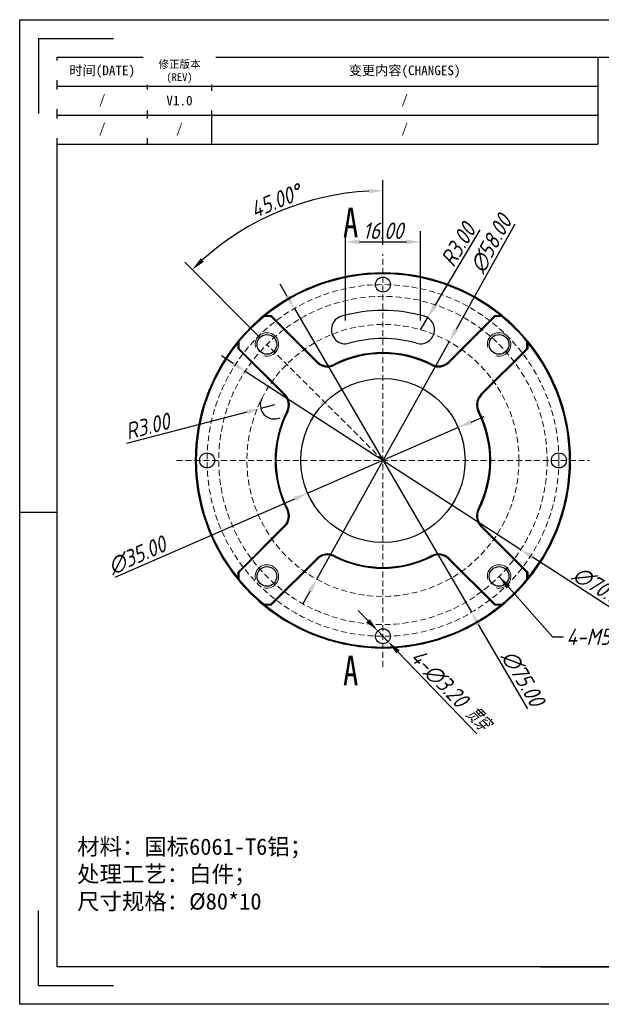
# Model space of a CAD drawing. Header units: inches. Extents: x 360 to 657, y -56 to 154.
# Tile 1 of 3: x 360 to 484, y -56 to 154. Entities that reach past the tile are written whole.
import ezdxf
from ezdxf.enums import TextEntityAlignment as Align

# ---------------------------------------------------------------- set-up
doc = ezdxf.new("R2010")
doc.units = ezdxf.units.IN
doc.linetypes.add('HIDDEN', pattern=[1.905, 1.27, -0.635])
doc.layers.add('尺寸', color=7, linetype='Continuous')
doc.styles.add('gb-s', font='gbeitc.shx', dxfattribs={"bigfont": 'gbcbig.shx'})
doc.styles.add('SLDTEXTSTYLE0', font='TXT', dxfattribs={"width": 0.75})
doc.styles.add('宋体', font='txt')
doc.dimstyles.new('gb', dxfattribs={"dimtxt": 3.5, "dimasz": 3, "dimexe": 2.25, "dimexo": 2, "dimtad": 1, "dimzin": 0, "dimdsep": 46, "dimtxsty": 'gb-s', "dimcen": 2.5, "dimazin": 0, "dimtfac": 1, "dimtmove": 0, "dimatfit": 3, "dimfxl": 1, "dimtzin": 0, "dimarcsym": 0})

# ---------------------------------------------------------------- blocks, each defined once
blk = doc.blocks.new('工程图外发客户模板')
at = {"lineweight": -3}
for p, q in [((1882.1, 1633.7), (2098.61, 1633.7)), ((1882.1, 1480.61), (1882.1, 1633.7)), ((1885.02, 1630.78), (1885.02, 1619.12)), ((1885.02, 1630.78), (1896.68, 1630.78)), ((1887.93, 1627.86), (2092.78, 1627.86)), ((1887.93, 1486.44), (1887.93, 1627.86)), ((1882.1, 1557.15), (1887.93, 1557.15)), ((1885.02, 1483.52), (1885.02, 1495.19)), ((2092.78, 1486.44), (1887.93, 1486.44)), ((1885.02, 1483.52), (1896.68, 1483.52)), ((2098.61, 1480.61), (1882.1, 1480.61))]:
    blk.add_line(p, q, dxfattribs=at)
at = {"layer": '尺寸'}
blk.add_line((1963.02, 1486.44), (1977.6, 1486.44), dxfattribs=at)
at = {"layer": '尺寸', "style": '宋体'}
for tag, p in [('BT', (2070.91, 1500.43)), ('ZTRY', (2000.04, 1496.43)), ('ZTRQ', (2018.04, 1496.43)), ('XH', (2070.91, 1496.43)), ('SHRY', (2000.04, 1492.43)), ('SHRQ', (2018.04, 1492.43)), ('BB', (2055.47, 1492.43)), ('BL', (2055.47, 1488.44))]:
    blk.add_attdef(tag, text='', height=2, dxfattribs=at).set_placement(p, align=Align.MIDDLE_CENTER)
blk = doc.blocks.new('*D24')
at = {"color": 0, "lineweight": -2}
for p, q in [((414.47, 71.67), (411.56, 70.92)), ((383.04, 63.54), (408.66, 70.17))]:
    blk.add_line(p, q, dxfattribs=at)
blk.add_arc((414.47, 71.67), 3, 150.4631, 293.9778, dxfattribs=at)
at = {"color": 0}
blk.add_solid([(408.78, 69.68), (408.53, 70.65), (411.56, 70.92)], dxfattribs=at)
at = {"layer": 'Defpoints', "color": 0}
for p in [(414.47, 71.67), (411.56, 70.92)]:
    blk.add_point(p, dxfattribs=at)
at = {"color": 0, "insert": (387.39, 67.12), "char_height": 3.5, "attachment_point": 5, "rotation": 14.5118, "style": 'gb-s'}
blk.add_mtext('R3.00', dxfattribs=at)
blk = doc.blocks.new('*D25')
at = {"color": 0, "lineweight": -2}
for p, q in [((434.43, 25.65), (432.34, 27.81)), ((436.51, 23.49), (438.73, 21.18)), ((457.64, 1.54), (440.81, 19.02))]:
    blk.add_line(p, q, dxfattribs=at)
at = {"color": 0}
for points in [[(434.06, 25.3), (434.79, 26), (436.51, 23.49)], [(441.17, 19.37), (440.45, 18.68), (438.73, 21.18)]]:
    blk.add_solid(points, dxfattribs=at)
at = {"layer": 'Defpoints', "color": 0}
for p in [(436.51, 23.49), (438.73, 21.18)]:
    blk.add_point(p, dxfattribs=at)
at = {"color": 0, "insert": (451.97, 10.85), "char_height": 3.5, "attachment_point": 5, "rotation": 313.9129, "style": 'gb-s'}
blk.add_mtext('4-∅3.20 贯穿', dxfattribs=at)
blk = doc.blocks.new('*D26')
at = {"color": 0, "lineweight": -2}
for p, q in [((417.22, 94.83), (415.71, 97.42)), ((418.74, 92.24), (456.5, 27.44)), ((468.48, 6.88), (458.01, 24.84))]:
    blk.add_line(p, q, dxfattribs=at)
at = {"color": 0}
for points in [[(416.79, 94.58), (417.66, 95.08), (418.74, 92.24)], [(458.44, 25.1), (457.57, 24.59), (456.5, 27.44)]]:
    blk.add_solid(points, dxfattribs=at)
at = {"layer": 'Defpoints', "color": 0}
for p in [(418.74, 92.24), (456.5, 27.44)]:
    blk.add_point(p, dxfattribs=at)
at = {"color": 0, "insert": (467.44, 13.37), "char_height": 3.5, "attachment_point": 5, "rotation": 300.2299, "style": 'gb-s'}
blk.add_mtext('∅75.00', dxfattribs=at)
blk = doc.blocks.new('*D27')
at = {"color": 0, "lineweight": -2}
for p, q in [((437.62, 105.84), (437.62, 119.61)), ((411.45, 86), (395.35, 102.1))]:
    blk.add_line(p, q, dxfattribs=at)
blk.add_arc((437.62, 59.84), 57.53, 92.9883, 132.0117, dxfattribs=at)
at = {"color": 0}
for points in [[(434.63, 116.79), (434.6, 117.78), (437.62, 117.36)], [(398.77, 102.94), (399.46, 102.22), (396.94, 100.51)]]:
    blk.add_solid(points, dxfattribs=at)
at = {"layer": 'Defpoints', "color": 0}
for p in [(422.73, 115.4), (437.62, 103.84), (412.87, 84.58), (437.62, 59.84), (437.62, 15.84)]:
    blk.add_point(p, dxfattribs=at)
at = {"color": 0, "insert": (414.69, 115.18), "char_height": 3.5, "attachment_point": 5, "rotation": 22.5, "style": 'gb-s'}
blk.add_mtext('45.00%%d', dxfattribs=at)
blk = doc.blocks.new('*D28')
at = {"color": 0, "lineweight": -2}
for p, q in [((456.41, 68.03), (459.16, 69.23)), ((453.66, 66.83), (421.57, 52.84)), ((380.5, 34.93), (418.82, 51.64))]:
    blk.add_line(p, q, dxfattribs=at)
at = {"color": 0}
for points in [[(456.21, 68.49), (456.61, 67.57), (453.66, 66.83)], [(419.02, 51.18), (418.62, 52.1), (421.57, 52.84)]]:
    blk.add_solid(points, dxfattribs=at)
at = {"layer": 'Defpoints', "color": 0}
for p in [(453.66, 66.83), (421.57, 52.84)]:
    blk.add_point(p, dxfattribs=at)
at = {"color": 0, "insert": (385.18, 39.56), "char_height": 3.5, "attachment_point": 5, "rotation": 23.5583, "style": 'gb-s'}
blk.add_mtext('∅35.00', dxfattribs=at)
blk = doc.blocks.new('*D29')
at = {"color": 0, "lineweight": -2}
for p, q in [((465.71, 110.21), (453.2, 87.78)), ((423.49, 34.51), (451.74, 85.16)), ((422.03, 31.89), (420.57, 29.27))]:
    blk.add_line(p, q, dxfattribs=at)
at = {"color": 0}
for points in [[(452.77, 88.03), (453.64, 87.54), (451.74, 85.16)], [(422.46, 31.65), (421.59, 32.13), (423.49, 34.51)]]:
    blk.add_solid(points, dxfattribs=at)
at = {"layer": 'Defpoints', "color": 0}
for p in [(451.74, 85.16), (423.49, 34.51)]:
    blk.add_point(p, dxfattribs=at)
at = {"color": 0, "insert": (460.65, 106.01), "char_height": 3.5, "attachment_point": 5, "rotation": 60.8479, "style": 'gb-s'}
blk.add_mtext('∅58.00', dxfattribs=at)
blk = doc.blocks.new('*D30')
at = {"color": 0, "lineweight": -2}
for p, q in [((458.28, 108.99), (448.68, 92.87)), ((445.62, 87.71), (447.15, 90.29))]:
    blk.add_line(p, q, dxfattribs=at)
at = {"color": 0}
blk.add_solid([(448.26, 93.12), (449.11, 92.61), (447.15, 90.29)], dxfattribs=at)
at = {"layer": 'Defpoints', "color": 0}
for p in [(447.15, 90.29), (445.62, 87.71)]:
    blk.add_point(p, dxfattribs=at)
at = {"color": 0, "insert": (453.63, 105.81), "char_height": 3.5, "attachment_point": 5, "rotation": 59.2339, "style": 'gb-s'}
blk.add_mtext('R3.00', dxfattribs=at)
blk = doc.blocks.new('*D31')
at = {"color": 0, "lineweight": -2}
for p, q in [((429.62, 89.71), (429.62, 108.7)), ((445.62, 89.71), (445.62, 108.7)), ((432.62, 106.45), (442.62, 106.45))]:
    blk.add_line(p, q, dxfattribs=at)
at = {"color": 0}
for points in [[(432.62, 106.95), (432.62, 105.95), (429.62, 106.45)], [(442.62, 105.95), (442.62, 106.95), (445.62, 106.45)]]:
    blk.add_solid(points, dxfattribs=at)
at = {"layer": 'Defpoints', "color": 0}
for p in [(445.62, 106.45), (429.62, 87.71), (445.62, 87.71)]:
    blk.add_point(p, dxfattribs=at)
at = {"color": 0, "insert": (437.62, 108.82), "char_height": 3.5, "attachment_point": 5, "style": 'gb-s'}
blk.add_mtext('16.00', dxfattribs=at)
blk = doc.blocks.new('*D32')
at = {"color": 0, "lineweight": -2}
for p, q in [((405.71, 80.48), (403.2, 82.11)), ((408.23, 78.85), (467, 40.82)), ((487.86, 27.32), (469.52, 39.19))]:
    blk.add_line(p, q, dxfattribs=at)
at = {"color": 0}
for points in [[(405.44, 80.06), (405.99, 80.9), (408.23, 78.85)], [(469.79, 39.61), (469.24, 38.77), (467, 40.82)]]:
    blk.add_solid(points, dxfattribs=at)
at = {"layer": 'Defpoints', "color": 0}
for p in [(408.23, 78.85), (467, 40.82)]:
    blk.add_point(p, dxfattribs=at)
at = {"color": 0, "insert": (484, 32.64), "char_height": 3.5, "attachment_point": 5, "rotation": 327.0875, "style": 'gb-s'}
blk.add_mtext('∅70.00', dxfattribs=at)

msp = doc.modelspace()

# ---------------------------------------------------------------- linework, layer by layer
at = {"color": 1, "linetype": 'HIDDEN', "lineweight": 18}
for p, q in [((437.615, 15.836), (437.615, 103.836)), ((437.615, 59.836), (412.867, 84.585)), ((393.615, 59.836), (481.615, 59.836))]:
    msp.add_line(p, q, dxfattribs=at)
at = {"color": 7, "linetype": 'Continuous', "lineweight": 25}
for p, q in [((412.204, 90.727), (413.796, 90.727)), ((413.713, 90.527), (412.276, 90.527)), ((413.796, 90.727), (413.713, 90.527)), ((423.517, 80.723), (413.713, 90.527)), ((413.796, 90.727), (423.658, 80.864)), ((451.573, 80.864), (461.435, 90.727)), ((461.518, 90.527), (451.714, 80.723)), ((461.435, 90.727), (463.027, 90.727)), ((461.435, 90.727), (461.518, 90.527)), ((462.955, 90.527), (461.518, 90.527)), ((406.725, 83.656), (406.725, 85.248)), ((406.925, 85.176), (406.925, 83.739)), ((468.306, 83.739), (468.306, 85.176)), ((468.506, 85.248), (468.506, 83.656)), ((406.925, 83.739), (406.725, 83.656)), ((416.587, 73.793), (406.725, 83.656)), ((406.925, 83.739), (416.728, 73.935)), ((458.502, 73.935), (468.306, 83.739)), ((468.506, 83.656), (458.644, 73.793)), ((468.506, 83.656), (468.306, 83.739)), ((423.658, 80.864), (423.517, 80.723)), ((427.145, 80.314), (427.236, 80.136)), ((448.086, 80.314), (447.995, 80.136)), ((451.573, 80.864), (451.714, 80.723)), ((416.728, 73.935), (416.587, 73.793)), ((458.644, 73.793), (458.502, 73.935)), ((417.315, 70.215), (417.137, 70.306)), ((458.094, 70.306), (457.916, 70.215)), ((417.315, 49.457), (417.137, 49.366)), ((458.094, 49.366), (457.916, 49.457)), ((406.725, 36.016), (416.587, 45.879)), ((416.728, 45.737), (406.925, 35.933)), ((416.728, 45.737), (416.587, 45.879)), ((458.644, 45.879), (458.502, 45.737)), ((468.306, 35.933), (458.502, 45.737)), ((458.644, 45.879), (468.506, 36.016)), ((413.713, 29.145), (423.517, 38.949)), ((423.658, 38.808), (413.796, 28.945)), ((423.517, 38.949), (423.658, 38.808)), ((427.236, 39.535), (427.145, 39.357)), ((447.995, 39.535), (448.086, 39.357)), ((451.714, 38.949), (451.573, 38.808)), ((461.435, 28.945), (451.573, 38.808)), ((451.714, 38.949), (461.518, 29.145)), ((406.925, 35.933), (406.725, 36.016)), ((406.725, 34.424), (406.725, 36.016)), ((406.925, 35.933), (406.925, 34.496)), ((468.506, 36.016), (468.306, 35.933)), ((468.306, 34.496), (468.306, 35.933)), ((468.506, 36.016), (468.506, 34.424)), ((413.796, 28.945), (412.204, 28.945)), ((412.276, 29.145), (413.713, 29.145)), ((413.713, 29.145), (413.796, 28.945)), ((461.518, 29.145), (461.435, 28.945)), ((463.027, 28.945), (461.435, 28.945)), ((461.518, 29.145), (462.955, 29.145))]:
    msp.add_line(p, q, dxfattribs=at)
for centre, radius in [((437.615, 97.336), 1.6), ((412.867, 84.585), 2.1), ((462.364, 84.585), 2.1), ((437.615, 59.836), 17.5), ((400.115, 59.836), 1.6), ((475.115, 59.836), 1.6), ((412.867, 35.087), 2.1), ((462.364, 35.087), 2.1), ((437.615, 22.336), 1.6)]:
    msp.add_circle(centre, radius, dxfattribs=at)
at = {"color": 1, "linetype": 'HIDDEN', "lineweight": 18}
for radius in [37.5, 35, 29]:
    msp.add_circle((437.615, 59.836), radius, dxfattribs=at)
at = {"color": 7, "linetype": 'Continuous', "lineweight": 25}
for centre, radius, start, end in [((437.615, 59.836), 40, 50.5583, 129.4417), ((437.615, 59.836), 39.8, 50.90961, 129.09039), ((437.615, 59.836), 40, 129.4417, 140.5583), ((437.615, 59.836), 39.8, 129.54479, 140.45521), ((429.615, 87.711), 3, 106.01339, 286.01339), ((437.615, 59.836), 32, 73.98661, 106.01339), ((445.615, 87.711), 3, 253.98661, 73.98661), ((437.615, 59.836), 39.8, 39.54479, 50.45521), ((437.615, 59.836), 40, 39.4417, 50.5583), ((437.615, 59.836), 40, 140.5583, 219.4417), ((437.615, 59.836), 39.8, 140.90961, 219.09039), ((437.615, 59.836), 26, 73.98661, 106.01339), ((437.615, 59.836), 40, 320.5583, 39.4417), ((437.615, 59.836), 39.8, 320.90961, 39.09039), ((437.615, 59.836), 23, 62.92021, 117.07979), ((437.615, 59.836), 22.8, 62.92021, 117.07979), ((425.779, 82.986), 3.2, 225, 297.07979), ((425.779, 82.986), 3, 225, 297.07979), ((449.451, 82.986), 3.2, 242.92021, 315), ((449.451, 82.986), 3, 242.92021, 315), ((414.466, 71.672), 3, 332.92021, 45), ((414.466, 71.672), 3.2, 332.92021, 45), ((460.765, 71.672), 3.2, 135, 207.07979), ((460.765, 71.672), 3, 135, 207.07979), ((437.615, 59.836), 23, 152.92021, 207.07979), ((437.615, 59.836), 22.8, 152.92021, 207.07979), ((437.615, 59.836), 22.8, 332.92021, 27.07979), ((437.615, 59.836), 23, 332.92021, 27.07979), ((414.466, 48), 3, 315, 27.07979), ((414.466, 48), 3.2, 315, 27.07979), ((460.765, 48), 3.2, 152.92021, 225), ((460.765, 48), 3, 152.92021, 225), ((425.779, 36.686), 3.2, 62.92021, 135), ((425.779, 36.686), 3, 62.92021, 135), ((437.615, 59.836), 23, 242.92021, 297.07979), ((437.615, 59.836), 22.8, 242.92021, 297.07979), ((449.451, 36.686), 3.2, 45, 117.07979), ((449.451, 36.686), 3, 45, 117.07979), ((437.615, 59.836), 40, 219.4417, 230.5583), ((437.615, 59.836), 39.8, 219.54479, 230.45521), ((437.615, 59.836), 39.8, 309.54479, 320.45521), ((437.615, 59.836), 40, 309.4417, 320.5583), ((437.615, 59.836), 40, 230.5583, 309.4417), ((437.615, 59.836), 39.8, 230.90961, 309.09039)]:
    msp.add_arc(centre, radius, start, end, dxfattribs=at)
at = {"color": 7, "linetype": 'Continuous', "lineweight": 18}
for centre in [(412.867, 84.585), (462.364, 84.585), (412.867, 35.087), (462.364, 35.087)]:
    msp.add_arc(centre, 2.5, 255, 195, dxfattribs=at)
at = {"color": 7, "linetype": 'Continuous', "lineweight": 25}
for points in [[(412.276, 90.527), (412.252, 90.593), (412.228, 90.66), (412.204, 90.727)], [(463.027, 90.727), (463.003, 90.66), (462.979, 90.593), (462.955, 90.527)], [(406.925, 85.176), (406.858, 85.2), (406.791, 85.224), (406.725, 85.248)], [(468.506, 85.248), (468.44, 85.224), (468.373, 85.2), (468.306, 85.176)], [(406.925, 34.496), (406.858, 34.472), (406.791, 34.448), (406.725, 34.424)], [(468.506, 34.424), (468.44, 34.448), (468.373, 34.472), (468.306, 34.496)], [(412.276, 29.145), (412.252, 29.078), (412.228, 29.012), (412.204, 28.945)], [(463.027, 28.945), (463.003, 29.012), (462.979, 29.078), (462.955, 29.145)]]:
    msp.add_open_spline(points, degree=3, dxfattribs=at)
at = {"layer": '尺寸'}
for p, q in [((387.381, 145.838), (387.381, 127.319)), ((401.099, 145.838), (401.099, 127.319)), ((483.404, 145.838), (483.404, 127.319)), ((368.176, 139.665), (483.404, 139.665)), ((368.176, 133.492), (483.404, 133.492)), ((368.176, 127.319), (483.404, 127.319))]:
    msp.add_line(p, q, dxfattribs=at)

# ---------------------------------------------------------------- block references
at = {"layer": '尺寸', "xscale": 1.371755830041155, "yscale": 1.371755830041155, "zscale": 1.371755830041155}
msp.add_blockref('工程图外发客户模板', (-2221.605, -2087.195), dxfattribs=at)

# ---------------------------------------------------------------- texts
at = {"color": 1, "linetype": 'Continuous', "char_height": 6.35, "attachment_point": 1, "style": 'SLDTEXTSTYLE0'}
for insert in [(429.112, 113.775), (429.112, 18.22)]:
    msp.add_mtext('{\\fSimSun|b0|i0|c0|p2;A}', dxfattribs=dict(at, insert=insert))
at = {"insert": (476.719, 23.981), "char_height": 3.5, "attachment_point": 1, "style": 'gb-s'}
msp.add_mtext('4-M5 贯穿', dxfattribs=at)
at = {"insert": (372.423, -20.788), "char_height": 3.5, "attachment_point": 1, "style": 'gb-s'}
msp.add_mtext_dynamic_manual_height_columns('{\\fSimSun|b0|i0|c134|p2;材料：国标6061-T6铝；\\P处理工艺：白件；\\P\\pxsm1,ql;尺寸规格：%%C80*10}', width=93.37088, gutter_width=17.5, heights=[-17.552], dxfattribs=at)
at = {"layer": '尺寸', "attachment_point": 5, "style": '宋体'}
for s, insert, char_height, width in [('变更内容(CHANGES)', (442.251, 142.751), 2.05763, 82.30535), ('/', (442.251, 136.579), 2.058, 82.30535), ('/', (394.24, 130.406), 2.058, 13.71756), ('/', (442.251, 130.406), 2.058, 82.30535)]:
    msp.add_mtext(s, dxfattribs=dict(at, insert=insert, char_height=char_height, width=width))

# ---------------------------------------------------------------- dimensions: what is measured, and where the dimension line sits
dim = msp.add_angular_dim_2l(base=(422.726, 115.403), line1=((437.615, 15.836), (437.615, 103.836)), line2=((437.615, 59.836), (412.867, 84.585)), dimstyle='gb')
dim.commit()
dim.dimension.update_dxf_attribs({"geometry": '*D27', "text_midpoint": (414.692, 115.178)})
for p1, p2, picture, middle in [((423.489, 34.509), (451.742, 85.162), '*D29', (462.727, 104.857)), ((418.735, 92.236), (456.496, 27.435), '*D26', (465.389, 12.173)), ((408.233, 78.853), (466.998, 40.818), '*D32', (482.714, 30.646)), ((453.657, 66.83), (421.574, 52.841), '*D28', (386.124, 37.385))]:
    dim = msp.add_diameter_dim_2p(p1=p1, p2=p2, dimstyle='gb')
    dim.commit()
    dim.dimension.update_dxf_attribs({"geometry": picture, "text_midpoint": middle, "dimtype": 163})
for center, mpoint, picture, middle in [((445.615, 87.711), (447.15, 90.288), '*D30', (455.67, 104.6)), ((414.466, 71.672), (411.561, 70.92), '*D24', (387.985, 64.818))]:
    dim = msp.add_radius_dim(center=center, mpoint=mpoint, dimstyle='gb')
    dim.commit()
    dim.dimension.update_dxf_attribs({"geometry": picture, "text_midpoint": middle, "dimtype": 164})
dim = msp.add_aligned_dim(p1=(429.615, 87.711), p2=(445.615, 87.711), distance=18.736, dimstyle='gb')
dim.commit()
dim.dimension.update_dxf_attribs({"geometry": '*D31', "text_midpoint": (437.615, 108.822)})
dim = msp.add_diameter_dim_2p(p1=(436.506, 23.489), p2=(438.725, 21.183), text='4-<> 贯穿', dimstyle='gb')
dim.commit()
dim.dimension.update_dxf_attribs({"geometry": '*D25', "text_midpoint": (451.972, 10.848)})

# ---------------------------------------------------------------- leaders
at = {"annotation_type": 0, "has_hookline": 1, "hookline_direction": 0, "text_width": 14.984}
msp.add_leader([(462.364, 35.087), (473.787, 22.231), (476.094, 22.231)], dimstyle='gb', override={"dimgap": 0.625, "dimtad": 0}, dxfattribs=at)

# ---------------------------------------------------------------- next in the draw order: texts
at = {"layer": '尺寸', "attachment_point": 5, "style": '宋体', "bg_fill": 2}
for s, insert, char_height, width in [('修正版本\\P(REV)', (394.24, 142.751), 1.6461, 13.71756), ('时间(DATE)', (377.779, 142.751), 2.0576, 19.20458), ('/', (377.779, 136.579), 2.058, 19.20458), ('V1.0', (394.24, 136.579), 2.0576, 13.71756), ('/', (377.779, 130.406), 2.058, 19.20458)]:
    msp.add_mtext(s, dxfattribs=dict(at, insert=insert, char_height=char_height, width=width))

doc.saveas('drawing.dxf')
